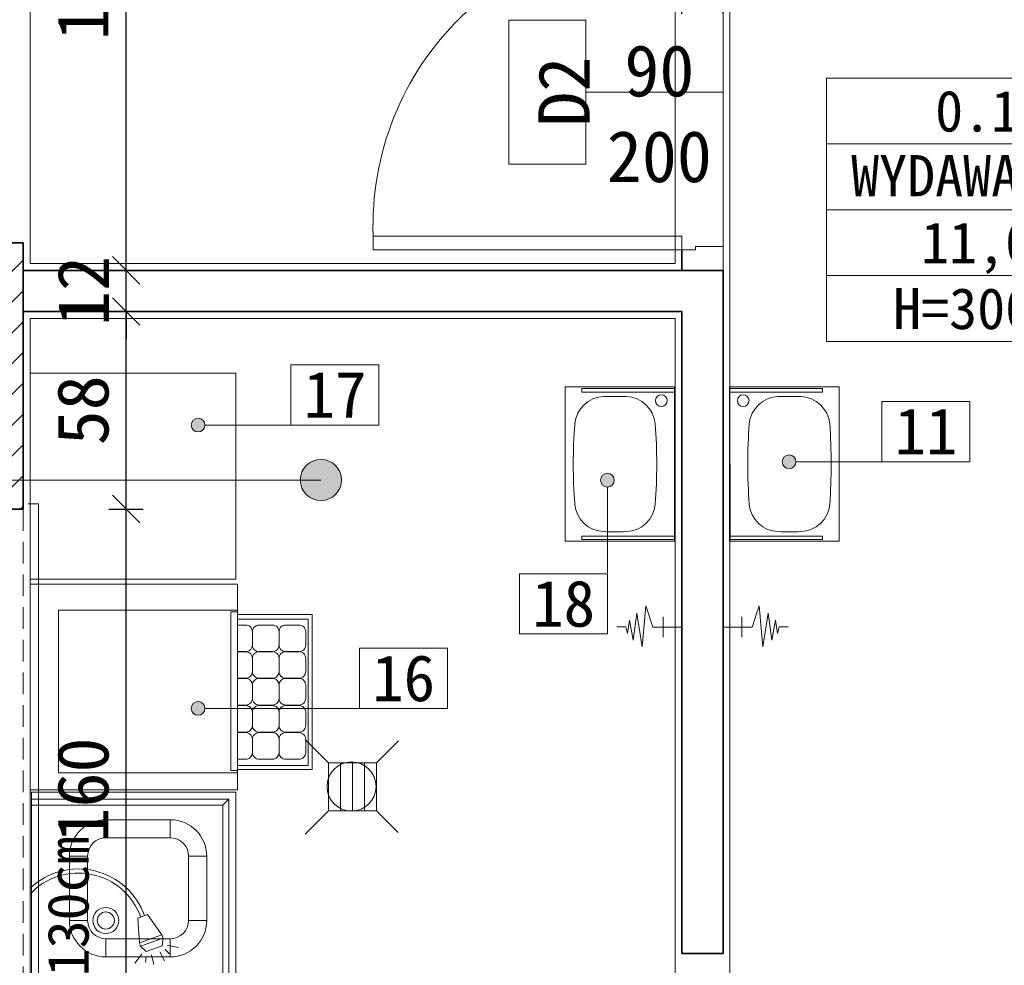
# Model space of a CAD drawing. Header units: millimetres. Extents: x -1373 to 28294, y -9636 to 187.
# Tile 102 of 133: x 4123 to 4410, y -1105 to -829. Entities that reach past the tile are written whole.
import ezdxf
from ezdxf.enums import TextEntityAlignment as Align

# ---------------------------------------------------------------- set-up
doc = ezdxf.new("R2010")
doc.units = ezdxf.units.MM
doc.linetypes.add('HIDDEN2', pattern=[4.7625, 3.175, -1.5875])
for name, color, linetype, lineweight in [('3987417c-e224-4861-8c51-863ca10e2d8a$0$LABO _ WYPOSAŻENIE _ 3 WIDOKOWA CIENKA', 8, 'Continuous', 9), ('_k_aranżacja', 142, 'Continuous', 15), ('_k_kreskowanie', 250, 'Continuous', 9), ('_k_opis', 7, 'Continuous', 13), ('_k_stolarka', 7, 'Continuous', 13), ('_k_tabela', 7, 'Continuous', 13), ('_k_wymiar', 7, 'Continuous', 9), ('_k_wyposażenia', 251, 'Continuous', 9), ('_k_zarys', 7, 'HIDDEN2', 20), ('_k_ściany', 223, 'Continuous', 35)]:
    doc.layers.add(name, color=color, linetype=linetype, lineweight=lineweight)
doc.layers.add('_k_niewidoczna', color=72, linetype='Continuous', lineweight=9, plot=False)
doc.styles.add('GENERATED_STYLE_1', font='MS Gothic.ttf')
doc.styles.add('GENERATED_STYLE_2', font='MS Gothic.ttf')
doc.dimstyles.new('1 - 100   (15cm)', dxfattribs={"dimscale": 5, "dimtxt": 3, "dimasz": 1.6, "dimexe": 1, "dimexo": 1, "dimgap": 1, "dimtad": 1, "dimdec": 0, "dimzin": 12, "dimdsep": 46, "dimtxsty": 'GENERATED_STYLE_1', "dimblk1": 'OBLIQUE', "dimblk2": 'OBLIQUE', "dimsah": 1, "dimcen": 0, "dimdle": 1, "dimclrd": 256, "dimclre": 256, "dimclrt": 4, "dimazin": 0, "dimtfac": 0.75, "dimtdec": 0, "dimtix": 1, "dimtmove": 1, "dimatfit": 3, "dimldrblk": 'OBLIQUE', "dimfxl": 1, "dimfxlon": 1, "dimtvp": 0.75, "dimtfillclr": 1, "dimtolj": 1, "dimtzin": 0, "dimarcsym": 0})

# ---------------------------------------------------------------- blocks, each defined once
blk = doc.blocks.new('O_180')
at = {"layer": '_k_opis'}
blk.add_lwpolyline([(0, -24), (0, -91.5), (21, -91.5), (21, -114), (-21, -114), (-21, -91.5), (0, -91.5)], dxfattribs=at)
at = {"layer": '_k_stolarka'}
for points in [[(-81.5, 1.5), (-81.5, 4.5), (81.5, 4.5), (81.5, 1.5)], [(-80, -16), (-80, -24), (-72, -24), (-72, -22.5), (-73.5, -22.5), (-73.5, -16), (-80, -16)], [(-74.75, -16), (-74.75, -14.5), (-68.25, -14.5), (-68.25, -18), (-69.25, -18), (-69.25, -20.5), (-68.25, -20.5), (-68.25, -22.5), (-73.25, -22.5), (-73.25, -16), (-74.75, -16)], [(-7.75, -16.25), (-68.25, -16.25)], [(-1.25, -14.5), (-1.25, -16), (-2.75, -16), (-2.75, -22.5), (-7.75, -22.5), (-7.75, -20.5), (-6.75, -20.5), (-6.75, -18), (-7.75, -18), (-7.75, -14.5), (-1.25, -14.5)], [(1.25, -14.5), (1.25, -16), (2.75, -16), (2.75, -22.5), (3.25, -22.5), (7.75, -22.5), (7.75, -20.5), (6.75, -20.5), (6.75, -18), (7.75, -18), (7.75, -14.5), (1.25, -14.5)], [(68.25, -16.25), (7.75, -16.25)], [(74.75, -16), (74.75, -14.5), (68.25, -14.5), (68.25, -18), (69.25, -18), (69.25, -20.5), (68.25, -20.5), (68.25, -22.5), (73.25, -22.5), (73.25, -16), (74.75, -16)], [(80, -16), (80, -24), (72, -24), (72, -22.5), (73.5, -22.5), (73.5, -16), (80, -16)], [(-75, -44), (-75, -48.35), (75, -48.35), (75, -44)]]:
    blk.add_lwpolyline(points, dxfattribs=at)
for points in [[(-68.25, -14.5), (-7.75, -14.5), (-7.75, -18), (-68.25, -18)], [(-2.25, -16), (2.25, -16), (2.25, -22.5), (3.25, -22.5), (3.25, -24), (-3.25, -24), (-3.25, -22.5), (-2.25, -22.5)], [(68.25, -18), (7.75, -18), (7.75, -14.5), (68.25, -14.5)], [(-68.25, -22.5), (-7.75, -22.5), (-7.75, -20.5), (-68.25, -20.5)], [(7.75, -22.5), (68.25, -22.5), (68.25, -20.5), (7.75, -20.5)]]:
    blk.add_lwpolyline(points, close=True, dxfattribs=at)
at = {"layer": '_k_zarys', "ltscale": 2}
for points in [[(-80, 0), (80, 0)], [(-75, -44), (75, -44)]]:
    blk.add_lwpolyline(points, dxfattribs=at)
at = {"layer": '_k_ściany'}
for points in [[(-80, 0), (-80, -24), (-75, -24), (-75, -44)], [(80, 0), (80, -24), (75, -24), (75, -44)]]:
    blk.add_lwpolyline(points, dxfattribs=at)
blk = doc.blocks.new('3987417c-e224-4861-8c51-863ca10e2d8a$0$egegzaer')
blk.add_lwpolyline([(-4635.53, -40.34, -0.543297), (-4643.49, -6.95), (-4641.78, -6.95, 0.563277), (-4635.12, -39.21)], format="xyb")
for points in [[(-4634.82, -38.36), (-4627.56, -38.82), (-4629.9, -45.42), (-4635.83, -41.19)], [(-4628.96, -45.75), (-4626.61, -39.16), (-4627.56, -38.82), (-4629.9, -45.42)], [(-4626.74, -45.48), (-4625.06, -40.77), (-4626.61, -39.16), (-4628.96, -45.75)]]:
    blk.add_lwpolyline(points, close=True)
for points in [[(-4635.53, -40.34), (-4635.12, -39.21)], [(-4624.27, -39.56), (-4621.66, -37.46)], [(-4624.11, -42.41), (-4621.23, -43.04)], [(-4623.62, -40.8), (-4621.93, -40.62)], [(-4624.97, -44.81), (-4622.33, -46.14)], [(-4626.88, -46.92), (-4626.18, -50.2)], [(-4625.6, -46.37), (-4624.4, -47.58)]]:
    blk.add_lwpolyline(points)
blk = doc.blocks.new('3987417c-e224-4861-8c51-863ca10e2d8a$0$A$C6e5454da')
for p, q in [((60.5, 60), (0, 60)), ((0, 0), (0, 60)), ((0, 0), (0, 60)), ((60.5, 60), (0, 60)), ((60.5, 0), (60.5, 60)), ((60.5, 0), (60.5, 60)), ((8.29, 52.48), (8.29, 5)), ((8.29, 52.48), (60.5, 52.48)), ((8.29, 52.48), (8.29, 5)), ((8.29, 52.48), (60.5, 52.48)), ((58.56, 5.66), (58.56, 51.91)), ((58.56, 51.91), (60.5, 51.91)), ((58.56, 5.66), (58.56, 51.91)), ((58.56, 51.91), (60.5, 51.91)), ((60.5, 51.91), (60.5, 13.08)), ((60.5, 51.91), (60.5, 13.08)), ((60.5, 49.85), (81.08, 49.85)), ((60.5, 49.85), (81.08, 49.85)), ((81.08, 49.85), (81.08, 7.18)), ((81.08, 49.85), (81.08, 7.18)), ((81.08, 7.18), (60.5, 7.18)), ((81.08, 7.18), (60.5, 7.18)), ((8.29, 5), (60.5, 5)), ((8.29, 5), (60.5, 5)), ((60.5, 5.66), (58.56, 5.66)), ((60.5, 5.66), (58.56, 5.66)), ((60.5, 0), (0, 0)), ((60.5, 0), (0, 0))]:
    blk.add_line(p, q)
at = {"ltscale": 0.1}
for p, q in [((60.5, 51.21), (82.27, 51.21)), ((60.5, 51.21), (82.27, 51.21)), ((82.27, 51.21), (82.27, 5.98)), ((82.27, 51.21), (82.27, 5.98)), ((82.27, 5.98), (60.5, 5.98)), ((82.27, 5.98), (60.5, 5.98))]:
    blk.add_line(p, q, dxfattribs=at)
at = {"flags": 128}
for points in [[(60.5, 49.85), (62.65, 49.85)], [(60.5, 49.85), (62.65, 49.85)], [(62.88, 48.1), (60.5, 48.1)], [(62.88, 48.1), (60.5, 48.1)], [(63.09, 40.34), (60.5, 40.34)], [(63.09, 40.34), (60.5, 40.34)], [(60.5, 40.33), (63.09, 40.33)], [(60.5, 40.33), (63.09, 40.33)], [(60.5, 32.58), (62.88, 32.58)], [(60.5, 32.58), (62.88, 32.58)], [(62.88, 32.51), (60.5, 32.51)], [(62.88, 32.51), (60.5, 32.51)], [(60.5, 24.75), (62.88, 24.75)], [(60.5, 24.75), (62.88, 24.75)], [(62.88, 24.63), (60.5, 24.63)], [(62.88, 24.63), (60.5, 24.63)], [(60.5, 16.86), (62.88, 16.86)], [(60.5, 16.86), (62.88, 16.86)], [(60.5, 16.86), (62.88, 16.86)], [(60.5, 16.86), (62.88, 16.86)], [(62.88, 16.75), (60.5, 16.75)], [(62.88, 16.75), (60.5, 16.75)], [(60.5, 8.98), (62.88, 8.98)], [(60.5, 8.98), (62.88, 8.98)]]:
    blk.add_lwpolyline(points, dxfattribs=at)
for points in [[(63.09, 40.34, 0.382051), (64.82, 42.27), (64.82, 46.16, 0.414214), (62.88, 48.1)], [(63.09, 40.34, 0.382051), (64.82, 42.27), (64.82, 46.16, 0.414214), (62.88, 48.1)], [(62.88, 32.58, 0.414214), (64.82, 34.52), (64.82, 38.4, 0.382051), (63.09, 40.33)], [(62.88, 32.58, 0.414214), (64.82, 34.52), (64.82, 38.4, 0.382051), (63.09, 40.33)], [(62.88, 24.75, 0.414214), (64.82, 26.69), (64.82, 30.57, 0.414214), (62.88, 32.51)], [(62.88, 24.75, 0.414214), (64.82, 26.69), (64.82, 30.57, 0.414214), (62.88, 32.51)], [(62.88, 16.86, 0.414214), (64.82, 18.81), (64.82, 22.69, 0.414214), (62.88, 24.63)], [(62.88, 16.86, 0.414214), (64.82, 18.81), (64.82, 22.69, 0.414214), (62.88, 24.63)], [(62.88, 8.98, 0.414214), (64.82, 10.92), (64.82, 14.8, 0.414214), (62.88, 16.75)], [(62.88, 8.98, 0.414214), (64.82, 10.92), (64.82, 14.8, 0.414214), (62.88, 16.75)]]:
    blk.add_lwpolyline(points, format="xyb", dxfattribs=at)
for points in [[(64.82, 46.16), (64.82, 42.27, 0.414214), (66.76, 40.33), (70.64, 40.33, 0.414214), (72.59, 42.27), (72.59, 46.16, 0.414214), (70.64, 48.1), (66.76, 48.1, 0.414214)], [(64.82, 46.16), (64.82, 42.27, 0.414214), (66.76, 40.33), (70.64, 40.33, 0.414214), (72.59, 42.27), (72.59, 46.16, 0.414214), (70.64, 48.1), (66.76, 48.1, 0.414214)], [(72.59, 46.16), (72.59, 42.27, 0.414214), (74.53, 40.33), (78.41, 40.33, 0.414214), (80.35, 42.27), (80.35, 46.16, 0.414214), (78.41, 48.1), (74.53, 48.1, 0.414214)], [(72.59, 46.16), (72.59, 42.27, 0.414214), (74.53, 40.33), (78.41, 40.33, 0.414214), (80.35, 42.27), (80.35, 46.16, 0.414214), (78.41, 48.1), (74.53, 48.1, 0.414214)], [(64.82, 38.4), (64.82, 34.52, 0.414214), (66.76, 32.58), (70.64, 32.58, 0.414214), (72.59, 34.52), (72.59, 38.4, 0.414214), (70.64, 40.34), (66.76, 40.34, 0.414214)], [(64.82, 38.4), (64.82, 34.52, 0.414214), (66.76, 32.58), (70.64, 32.58, 0.414214), (72.59, 34.52), (72.59, 38.4, 0.414214), (70.64, 40.34), (66.76, 40.34, 0.414214)], [(72.59, 38.4), (72.59, 34.52, 0.414214), (74.53, 32.58), (78.41, 32.58, 0.414214), (80.35, 34.52), (80.35, 38.4, 0.414214), (78.41, 40.34), (74.53, 40.34, 0.414214)], [(72.59, 38.4), (72.59, 34.52, 0.414214), (74.53, 32.58), (78.41, 32.58, 0.414214), (80.35, 34.52), (80.35, 38.4, 0.414214), (78.41, 40.34), (74.53, 40.34, 0.414214)], [(64.82, 30.57), (64.82, 26.69, 0.414214), (66.76, 24.75), (70.64, 24.75, 0.414214), (72.59, 26.69), (72.59, 30.57, 0.414214), (70.64, 32.51), (66.76, 32.51, 0.414214)], [(64.82, 30.57), (64.82, 26.69, 0.414214), (66.76, 24.75), (70.64, 24.75, 0.414214), (72.59, 26.69), (72.59, 30.57, 0.414214), (70.64, 32.51), (66.76, 32.51, 0.414214)], [(72.59, 30.57), (72.59, 26.69, 0.414214), (74.53, 24.75), (78.41, 24.75, 0.414214), (80.35, 26.69), (80.35, 30.57, 0.414214), (78.41, 32.51), (74.53, 32.51, 0.414214)], [(72.59, 30.57), (72.59, 26.69, 0.414214), (74.53, 24.75), (78.41, 24.75, 0.414214), (80.35, 26.69), (80.35, 30.57, 0.414214), (78.41, 32.51), (74.53, 32.51, 0.414214)], [(64.82, 22.69), (64.82, 18.81, 0.414214), (66.76, 16.86), (70.64, 16.86, 0.414214), (72.59, 18.81), (72.59, 22.69, 0.414214), (70.64, 24.63), (66.76, 24.63, 0.414214)], [(64.82, 22.69), (64.82, 18.81, 0.414214), (66.76, 16.86), (70.64, 16.86, 0.414214), (72.59, 18.81), (72.59, 22.69, 0.414214), (70.64, 24.63), (66.76, 24.63, 0.414214)], [(72.59, 22.69), (72.59, 18.81, 0.414214), (74.53, 16.86), (78.41, 16.86, 0.414214), (80.35, 18.81), (80.35, 22.69, 0.414214), (78.41, 24.63), (74.53, 24.63, 0.414214)], [(72.59, 22.69), (72.59, 18.81, 0.414214), (74.53, 16.86), (78.41, 16.86, 0.414214), (80.35, 18.81), (80.35, 22.69, 0.414214), (78.41, 24.63), (74.53, 24.63, 0.414214)], [(64.82, 14.8), (64.82, 10.92, 0.414214), (66.76, 8.98), (70.64, 8.98, 0.414214), (72.59, 10.92), (72.59, 14.8, 0.414214), (70.64, 16.75), (66.76, 16.75, 0.414214)], [(64.82, 14.8), (64.82, 10.92, 0.414214), (66.76, 8.98), (70.64, 8.98, 0.414214), (72.59, 10.92), (72.59, 14.8, 0.414214), (70.64, 16.75), (66.76, 16.75, 0.414214)], [(72.59, 14.8), (72.59, 10.92, 0.414214), (74.53, 8.98), (78.41, 8.98, 0.414214), (80.35, 10.92), (80.35, 14.8, 0.414214), (78.41, 16.75), (74.53, 16.75, 0.414214)], [(72.59, 14.8), (72.59, 10.92, 0.414214), (74.53, 8.98), (78.41, 8.98, 0.414214), (80.35, 10.92), (80.35, 14.8, 0.414214), (78.41, 16.75), (74.53, 16.75, 0.414214)]]:
    blk.add_lwpolyline(points, format="xyb", close=True, dxfattribs=at)
blk = doc.blocks.new('3987417c-e224-4861-8c51-863ca10e2d8a$0$A$Cf15ee396')
for p, q in [((135, 60), (0, 60)), ((0, 60), (0, 0)), ((135, 59.6), (0, 59.6)), ((2, 2), (2, 59.6)), ((3.8, 3.8), (3.8, 59.6)), ((131.2, 59.6), (131.2, 3.8)), ((133, 59.6), (133, 2)), ((135, 0), (135, 60)), ((18.6, 43.2), (18.6, 48.5)), ((37.4, 48.5), (18.6, 48.5)), ((37.4, 43.2), (37.4, 48.5)), ((37.4, 43.2), (18.6, 43.2)), ((13.3, 37.9), (8, 37.9)), ((8, 37.9), (8, 19.1)), ((13.3, 37.9), (13.3, 19.1)), ((42.7, 37.9), (48, 37.9)), ((42.7, 19.1), (42.7, 37.9)), ((48, 19.1), (48, 37.9)), ((13.3, 19.1), (8, 19.1)), ((42.7, 19.1), (48, 19.1)), ((18.6, 13.8), (18.6, 8.5)), ((18.6, 13.8), (37.4, 13.8)), ((37.4, 13.8), (37.4, 8.5)), ((18.6, 8.5), (37.4, 8.5)), ((2, 2), (3.8, 3.8)), ((131.2, 3.8), (3.8, 3.8)), ((133, 2), (131.2, 3.8)), ((0, 0), (135, 0)), ((0, 0), (8, 0)), ((133, 2), (2, 2))]:
    blk.add_line(p, q)
for centre, radius in [((37.4, 37.9), 3.8), ((37.4, 37.9), 2.5), ((110, 30), 7.5)]:
    blk.add_circle(centre, radius)
for centre, radius, start, end in [((18.6, 37.9), 10.6, 90, 180), ((37.4, 37.9), 10.6, 0, 90), ((18.6, 37.9), 5.3, 90, 180), ((37.4, 37.9), 5.3, 0, 90), ((18.6, 19.1), 10.6, 180, 270), ((18.6, 19.1), 5.3, 180, 270), ((37.4, 19.1), 5.3, 270, 0), ((37.4, 19.1), 10.6, 270, 0)]:
    blk.add_arc(centre, radius, start, end)
blk = doc.blocks.new('3987417c-e224-4861-8c51-863ca10e2d8a$0$7066')
for p, q in [((4918.95, 10352.77), (4873.95, 10352.77)), ((4873.95, 10352.77), (4873.95, 10320.77)), ((4918.95, 10352.62), (4873.95, 10352.62)), ((4875.45, 10352.62), (4874.45, 10352.62)), ((4874.45, 10352.62), (4874.45, 10325.62)), ((4875.45, 10325.62), (4875.45, 10352.62)), ((4918.45, 10352.62), (4917.45, 10352.62)), ((4917.45, 10352.62), (4917.45, 10325.62)), ((4918.45, 10325.62), (4918.45, 10352.62)), ((4918.95, 10320.77), (4918.95, 10352.77)), ((4874.45, 10325.62), (4875.45, 10325.62)), ((4917.45, 10325.62), (4918.45, 10325.62)), ((4873.95, 10320.77), (4918.95, 10320.77))]:
    blk.add_line(p, q)
blk.add_circle((4914.95, 10348.77), 1.7)
for centre, radius, start, end in [((4885.49, 10338.29), 8.75, 95.1381, 178.2603), ((4896.45, 10181.02), 166.41, 85.9552, 94.0448), ((4907.4, 10338.29), 8.75, 1.7397, 84.8619), ((4984.95, 10335.27), 108.25, 178.2603, 181.7397), ((4807.95, 10335.27), 108.25, 358.2603, 1.7397), ((4885.49, 10332.25), 8.75, 181.7397, 264.8619), ((4907.4, 10332.25), 8.75, 275.1381, 358.2603), ((4896.45, 10489.53), 166.41, 265.9552, 274.0448)]:
    blk.add_arc(centre, radius, start, end)
blk = doc.blocks.new('D_90')
at = {"layer": '_k_niewidoczna'}
blk.add_lwpolyline([(135862.75, 36163.65), (135952.75, 36163.65)], dxfattribs=at)
at = {"layer": '_k_opis'}
blk.add_lwpolyline([(135907.75, 36163.65), (135907.75, 36123.65), (135928.75, 36123.65), (135928.75, 36101.15), (135886.75, 36101.15), (135886.75, 36123.65), (135907.75, 36123.65)], dxfattribs=at)
at = {"layer": '_k_stolarka'}
for points in [[(135855.75, 36151.65), (135855.75, 36163.65), (135862.75, 36163.65), (135862.75, 36155.65), (135861.75, 36155.65), (135861.75, 36151.65), (135855.75, 36151.65)], [(135959.75, 36151.65), (135959.75, 36163.65), (135952.75, 36163.65), (135952.75, 36155.65), (135953.75, 36155.65), (135953.75, 36151.65), (135959.75, 36151.65)]]:
    blk.add_lwpolyline(points, dxfattribs=at)
blk.add_lwpolyline([(135861.75, 36151.65), (135865.75, 36151.65), (135865.75, 36061.65), (135861.75, 36061.65)], close=True, dxfattribs=at)
blk.add_lwpolyline([(135865.75, 36061.65, 0.441517), (135953.75, 36151.65)], format="xyb", dxfattribs=at)
at = {"layer": '_k_ściany'}
for points in [[(135855.75, 36151.65), (135855.75, 36163.65)], [(135959.75, 36151.65), (135959.75, 36163.65)]]:
    blk.add_lwpolyline(points, dxfattribs=at)
blk = doc.blocks.new('metryczka_80')
at = {"layer": '_k_opis', "ltscale": 0.1}
for points in [[(-80, 0), (0, 0), (0, -64), (-80, -64)], [(-80, -16), (0, -16), (0, -48), (-80, -48)]]:
    blk.add_lwpolyline(points, close=True, dxfattribs=at)
blk.add_lwpolyline([(-80, -32), (0, -32)], dxfattribs=at)
for tag, style, flags, p in [('ATR_NR_POM', 'GENERATED_STYLE_1', 4, (-40, -13)), ('ATR_POM', 'GENERATED_STYLE_2', 4, (-40, -28.71)), ('ATR_POW', 'GENERATED_STYLE_1', 12, (-40, -45)), ('ATR_WYS', 'GENERATED_STYLE_1', 4, (-40, -61))]:
    blk.add_attdef(tag, text='', height=10, dxfattribs=dict(at, style=style, flags=flags)).set_placement(p, align=Align.CENTER)
blk = doc.blocks.new('_OBLIQUE')
at = {"color": 0, "linetype": 'ByBlock'}
blk.add_line((-0.5, -0.5), (0.5, 0.5), dxfattribs=at)
blk = doc.blocks.new('*D266')
at = {"layer": '_k_wymiar', "lineweight": -2, "transparency": 16777216}
for p, q in [((4935.24, -732.65), (4935.24, -907.46)), ((4940.24, -737.65), (4930.24, -737.65)), ((4930.24, -902.46), (4940.24, -902.46))]:
    blk.add_line(p, q, dxfattribs=at)
at = {"layer": 'Defpoints', "color": 0, "transparency": 16777216}
for p in [(5314.24, -737.65), (4124.24, -902.46), (4935.24, -902.46)]:
    blk.add_point(p, dxfattribs=at)
at = {"layer": '_k_wymiar', "lineweight": -2, "transparency": 16777216, "xscale": 8, "yscale": 8, "zscale": 8}
for p, rotation in [((4935.24, -737.65), 90), ((4935.24, -902.46), 270)]:
    blk.add_blockref('_OBLIQUE', p, dxfattribs=dict(at, rotation=rotation))
at = {"layer": '_k_wymiar', "color": 4, "transparency": 16777216, "insert": (4922.74, -820.06), "char_height": 15, "attachment_point": 5, "rotation": 90, "style": 'GENERATED_STYLE_1'}
blk.add_mtext('\\A1;165', dxfattribs=at)
blk = doc.blocks.new('*D267')
at = {"layer": '_k_wymiar', "lineweight": -2, "transparency": 16777216}
for p, q in [((3745.24, -902.46), (3745.24, -894.46)), ((3750.24, -902.46), (3740.24, -902.46)), ((3745.24, -902.46), (3745.24, -914.46)), ((3750.24, -914.46), (3740.24, -914.46)), ((3745.24, -914.46), (3745.24, -922.46))]:
    blk.add_line(p, q, dxfattribs=at)
at = {"layer": 'Defpoints', "color": 0, "transparency": 16777216}
for p in [(4124.24, -902.46), (3745.24, -914.46), (4124.24, -914.46)]:
    blk.add_point(p, dxfattribs=at)
at = {"layer": '_k_wymiar', "lineweight": -2, "transparency": 16777216, "xscale": 8, "yscale": 8, "zscale": 8}
for p, rotation in [((3745.24, -902.46), 270), ((3745.24, -914.46), 90)]:
    blk.add_blockref('_OBLIQUE', p, dxfattribs=dict(at, rotation=rotation))
at = {"layer": '_k_wymiar', "color": 4, "transparency": 16777216, "insert": (3732.74, -908.46), "char_height": 15, "attachment_point": 5, "rotation": 90, "style": 'GENERATED_STYLE_1'}
blk.add_mtext('\\A1;12', dxfattribs=at)
blk = doc.blocks.new('*D268')
at = {"layer": '_k_wymiar', "lineweight": -2, "transparency": 16777216}
for p, q in [((3745.24, -909.46), (3745.24, -1196.65)), ((3750.24, -914.46), (3740.24, -914.46)), ((3750.24, -1191.65), (3740.24, -1191.65))]:
    blk.add_line(p, q, dxfattribs=at)
at = {"layer": 'Defpoints', "color": 0, "transparency": 16777216}
for p in [(4124.24, -914.46), (3745.24, -1191.65), (4124.24, -1191.65)]:
    blk.add_point(p, dxfattribs=at)
at = {"layer": '_k_wymiar', "lineweight": -2, "transparency": 16777216, "xscale": 8, "yscale": 8, "zscale": 8}
for p, rotation in [((3745.24, -914.46), 90), ((3745.24, -1191.65), 270)]:
    blk.add_blockref('_OBLIQUE', p, dxfattribs=dict(at, rotation=rotation))
at = {"layer": '_k_wymiar', "color": 4, "transparency": 16777216, "insert": (3732.74, -1053.06), "char_height": 15, "attachment_point": 5, "rotation": 90, "style": 'GENERATED_STYLE_1'}
blk.add_mtext('\\A1;277', dxfattribs=at)
blk = doc.blocks.new('*D277')
at = {"layer": '_k_wymiar', "lineweight": -2, "transparency": 16777216}
for p, q in [((4316.26, -827.65), (4316.26, -817.65)), ((4328.26, -827.65), (4328.26, -817.65)), ((4316.26, -822.65), (4308.26, -822.65)), ((4328.26, -822.65), (4316.26, -822.65)), ((4328.26, -822.65), (4336.26, -822.65))]:
    blk.add_line(p, q, dxfattribs=at)
at = {"layer": 'Defpoints', "color": 0, "transparency": 16777216}
for p in [(4316.26, -822.65), (4316.26, -1101.65), (4328.26, -1101.65)]:
    blk.add_point(p, dxfattribs=at)
at = {"layer": '_k_wymiar', "lineweight": -2, "transparency": 16777216, "xscale": 8, "yscale": 8, "zscale": 8}
blk.add_blockref('_OBLIQUE', (4316.26, -822.65), dxfattribs=at)
at = {"layer": '_k_wymiar', "lineweight": -2, "transparency": 16777216, "xscale": 8, "yscale": 8, "zscale": 8, "rotation": 180}
blk.add_blockref('_OBLIQUE', (4328.26, -822.65), dxfattribs=at)
at = {"layer": '_k_wymiar', "color": 4, "transparency": 16777216, "insert": (4322.26, -810.15), "char_height": 15, "attachment_point": 5, "style": 'GENERATED_STYLE_1'}
blk.add_mtext('\\A1;12', dxfattribs=at)
blk = doc.blocks.new('*D278')
at = {"layer": '_k_wymiar', "lineweight": -2, "transparency": 16777216}
for p, q in [((4316.26, -827.65), (4316.26, -817.65)), ((4328.26, -827.65), (4328.26, -817.65)), ((4316.26, -822.65), (4308.26, -822.65)), ((4316.26, -822.65), (4328.26, -822.65)), ((4328.26, -822.65), (4336.26, -822.65))]:
    blk.add_line(p, q, dxfattribs=at)
at = {"layer": 'Defpoints', "color": 0, "transparency": 16777216}
for p in [(4328.26, -822.65), (4316.26, -1101.65), (4328.26, -1101.65)]:
    blk.add_point(p, dxfattribs=at)
at = {"layer": '_k_wymiar', "lineweight": -2, "transparency": 16777216, "xscale": 8, "yscale": 8, "zscale": 8}
blk.add_blockref('_OBLIQUE', (4316.26, -822.65), dxfattribs=at)
at = {"layer": '_k_wymiar', "lineweight": -2, "transparency": 16777216, "xscale": 8, "yscale": 8, "zscale": 8, "rotation": 180}
blk.add_blockref('_OBLIQUE', (4328.26, -822.65), dxfattribs=at)
at = {"layer": '_k_wymiar', "color": 4, "transparency": 16777216, "insert": (4322.26, -810.15), "char_height": 15, "attachment_point": 5, "style": 'GENERATED_STYLE_1'}
blk.add_mtext('\\A1;12', dxfattribs=at)
blk = doc.blocks.new('*D279')
at = {"layer": '_k_wymiar', "lineweight": -2, "transparency": 16777216}
for p, q in [((4328.26, -628.46), (4328.26, -618.46)), ((4328.26, -628.46), (4328.26, -618.46)), ((4328.26, -623.46), (4320.26, -623.46)), ((4328.26, -623.46), (4336.26, -623.46))]:
    blk.add_line(p, q, dxfattribs=at)
at = {"layer": 'Defpoints', "color": 0, "transparency": 16777216}
for p in [(4328.26, -623.46), (4328.26, -902.46), (4328.26, -1101.65)]:
    blk.add_point(p, dxfattribs=at)
at = {"layer": '_k_wymiar', "lineweight": -2, "transparency": 16777216, "xscale": 8, "yscale": 8, "zscale": 8}
blk.add_blockref('_OBLIQUE', (4328.26, -623.46), dxfattribs=at)
at = {"layer": '_k_wymiar', "lineweight": -2, "transparency": 16777216, "xscale": 8, "yscale": 8, "zscale": 8, "rotation": 180}
blk.add_blockref('_OBLIQUE', (4328.26, -623.46), dxfattribs=at)
at = {"layer": '_k_wymiar', "color": 4, "transparency": 16777216, "insert": (4328.26, -610.96), "char_height": 15, "attachment_point": 5, "style": 'GENERATED_STYLE_1'}
blk.add_mtext('\\A1;0', dxfattribs=at)
blk = doc.blocks.new('*D280')
at = {"layer": '_k_wymiar', "lineweight": -2, "transparency": 16777216}
for p, q in [((4328.26, -463.65), (4328.26, -453.65)), ((4590.26, -463.65), (4590.26, -453.65)), ((4323.26, -458.65), (4595.26, -458.65))]:
    blk.add_line(p, q, dxfattribs=at)
at = {"layer": 'Defpoints', "color": 0, "transparency": 16777216}
for p in [(4590.26, -458.65), (4590.26, -737.65), (4328.26, -902.46)]:
    blk.add_point(p, dxfattribs=at)
at = {"layer": '_k_wymiar', "lineweight": -2, "transparency": 16777216, "xscale": 8, "yscale": 8, "zscale": 8, "rotation": 180}
blk.add_blockref('_OBLIQUE', (4328.26, -458.65), dxfattribs=at)
at = {"layer": '_k_wymiar', "lineweight": -2, "transparency": 16777216, "xscale": 8, "yscale": 8, "zscale": 8}
blk.add_blockref('_OBLIQUE', (4590.26, -458.65), dxfattribs=at)
at = {"layer": '_k_wymiar', "color": 4, "transparency": 16777216, "insert": (4459.26, -446.15), "char_height": 15, "attachment_point": 5, "style": 'GENERATED_STYLE_1'}
blk.add_mtext('\\A1;262', dxfattribs=at)
blk = doc.blocks.new('A$C30E42FEA')
at = {"layer": '_k_wyposażenia'}
for p, q in [((8.45, 0), (10.52, 6.13)), ((10.52, 6.13), (11.61, -5.82)), ((5.45, 3), (5.45, -3)), ((11.61, -5.82), (13.17, 4.06)), ((13.17, 4.06), (14.24, -3.87)), ((8.45, 0), (0, 0)), ((14.24, -3.87), (15.26, 2.04)), ((15.26, 2.04), (15.89, -1.91)), ((15.89, -1.91), (16.35, 0.04)), ((16.35, 0.04), (18.98, 0.04))]:
    blk.add_line(p, q, dxfattribs=at)
blk = doc.blocks.new('kratka_sc')
at = {"layer": '_k_wyposażenia', "flags": 128}
for points in [[(352121.24, 25947.58), (352114.84, 25953.98)], [(352135.24, 25947.58), (352142.06, 25954.41)], [(352124.74, 25947.58), (352124.74, 25933.58)], [(352128.24, 25947.58), (352128.24, 25933.58)], [(352131.74, 25947.58), (352131.74, 25933.58)], [(352121.24, 25933.58), (352114.89, 25927.24)], [(352135.24, 25933.58), (352142.06, 25926.76)]]:
    blk.add_lwpolyline(points, dxfattribs=at)
blk.add_lwpolyline([(352121.24, 25947.58), (352135.24, 25947.58), (352135.24, 25933.58), (352121.24, 25933.58)], close=True, dxfattribs=at)
at = {"layer": '_k_wyposażenia'}
blk.add_circle((352128.52, 25940.67), 7.15, dxfattribs=at)
blk = doc.blocks.new('aranzacja_1')
at = {"layer": '_k_aranżacja', "ltscale": 0.1}
blk.add_lwpolyline([(-3.5, 0), (15.5, 0), (15.5, -13), (-3.5, -13)], close=True, dxfattribs=at)
at = {"layer": '_k_aranżacja', "ltscale": 0.1, "style": 'GENERATED_STYLE_1', "flags": 4}
blk.add_attdef('ARANŻACJA', text='', height=10, dxfattribs=at).set_placement((6.06, -11.43), align=Align.CENTER)
blk = doc.blocks.new('ar_linia')
at = {"layer": '_k_aranżacja'}
h = blk.add_hatch(color=256, dxfattribs=at)
h.dxf.hatch_style = 1
h.paths.add_polyline_path([(2, 0, 1), (-2, 0, 1)])
blk.add_lwpolyline([(27, 0), (2, 0)], dxfattribs=at)
blk.add_circle((0, 0), 2, dxfattribs=at)
blk = doc.blocks.new('*D332')
at = {"layer": '_k_wymiar', "lineweight": -2, "transparency": 16777216}
for p, q in [((4154.24, -1137.06), (4154.24, -967.06)), ((4149.24, -972.06), (4159.24, -972.06)), ((4149.24, -1132.06), (4159.24, -1132.06))]:
    blk.add_line(p, q, dxfattribs=at)
at = {"layer": 'Defpoints', "color": 0, "transparency": 16777216}
for p in [(4124.24, -972.06), (4154.24, -972.06), (4124.24, -1132.06)]:
    blk.add_point(p, dxfattribs=at)
at = {"layer": '_k_wymiar', "lineweight": -2, "transparency": 16777216, "xscale": 8, "yscale": 8, "zscale": 8}
for p, rotation in [((4154.24, -972.06), 90), ((4154.24, -1132.06), 270)]:
    blk.add_blockref('_OBLIQUE', p, dxfattribs=dict(at, rotation=rotation))
at = {"layer": '_k_wymiar', "color": 4, "transparency": 16777216, "insert": (4141.74, -1053.98), "char_height": 15, "attachment_point": 5, "rotation": 90, "style": 'GENERATED_STYLE_1'}
blk.add_mtext('\\A1;160', dxfattribs=at)
blk = doc.blocks.new('*D333')
at = {"layer": '_k_wymiar', "lineweight": -2, "transparency": 16777216}
for p, q in [((4154.24, -977.06), (4154.24, -909.46)), ((4149.24, -914.46), (4159.24, -914.46)), ((4149.24, -972.06), (4159.24, -972.06))]:
    blk.add_line(p, q, dxfattribs=at)
at = {"layer": 'Defpoints', "color": 0, "transparency": 16777216}
for p in [(4124.24, -914.46), (4154.24, -914.46), (4124.24, -972.06)]:
    blk.add_point(p, dxfattribs=at)
at = {"layer": '_k_wymiar', "lineweight": -2, "transparency": 16777216, "xscale": 8, "yscale": 8, "zscale": 8}
for p, rotation in [((4154.24, -914.46), 90), ((4154.24, -972.06), 270)]:
    blk.add_blockref('_OBLIQUE', p, dxfattribs=dict(at, rotation=rotation))
at = {"layer": '_k_wymiar', "color": 4, "transparency": 16777216, "insert": (4141.74, -943.26), "char_height": 15, "attachment_point": 5, "rotation": 90, "style": 'GENERATED_STYLE_1'}
blk.add_mtext('\\A1;58', dxfattribs=at)
blk = doc.blocks.new('*D156')
at = {"layer": '_k_wymiar', "lineweight": -2, "transparency": 16777216}
for p, q in [((4154.24, -902.46), (4154.24, -894.46)), ((4149.24, -902.46), (4159.24, -902.46)), ((4154.24, -914.46), (4154.24, -902.46)), ((4149.24, -914.46), (4159.24, -914.46)), ((4154.24, -914.46), (4154.24, -922.46))]:
    blk.add_line(p, q, dxfattribs=at)
at = {"layer": 'Defpoints', "color": 0, "transparency": 16777216}
for p in [(4124.24, -902.46), (4154.24, -902.46), (4124.24, -914.46)]:
    blk.add_point(p, dxfattribs=at)
at = {"layer": '_k_wymiar', "lineweight": -2, "transparency": 16777216, "xscale": 8, "yscale": 8, "zscale": 8}
for p, rotation in [((4154.24, -902.46), 270), ((4154.24, -914.46), 90)]:
    blk.add_blockref('_OBLIQUE', p, dxfattribs=dict(at, rotation=rotation))
at = {"layer": '_k_wymiar', "color": 4, "transparency": 16777216, "insert": (4141.74, -908.46), "char_height": 15, "attachment_point": 5, "rotation": 90, "style": 'GENERATED_STYLE_1'}
blk.add_mtext('\\A1;12', dxfattribs=at)
blk = doc.blocks.new('*D157')
at = {"layer": '_k_wymiar', "lineweight": -2, "transparency": 16777216}
for p, q in [((4154.24, -907.46), (4154.24, -732.65)), ((4149.24, -737.65), (4159.24, -737.65)), ((4149.24, -902.46), (4159.24, -902.46))]:
    blk.add_line(p, q, dxfattribs=at)
at = {"layer": 'Defpoints', "color": 0, "transparency": 16777216}
for p in [(4124.24, -737.65), (4154.24, -737.65), (4124.24, -902.46)]:
    blk.add_point(p, dxfattribs=at)
at = {"layer": '_k_wymiar', "lineweight": -2, "transparency": 16777216, "xscale": 8, "yscale": 8, "zscale": 8}
for p, rotation in [((4154.24, -737.65), 90), ((4154.24, -902.46), 270)]:
    blk.add_blockref('_OBLIQUE', p, dxfattribs=dict(at, rotation=rotation))
at = {"layer": '_k_wymiar', "color": 4, "transparency": 16777216, "insert": (4141.74, -820.06), "char_height": 15, "attachment_point": 5, "rotation": 90, "style": 'GENERATED_STYLE_1'}
blk.add_mtext('\\A1;165', dxfattribs=at)

msp = doc.modelspace()

# ---------------------------------------------------------------- hatches: boundary and pattern name
at = {"layer": '_k_kreskowanie', "ltscale": 2, "transparency": 33554687}
h = msp.add_hatch(dxfattribs=at)
h.set_pattern_fill('ANSI31', color=256, scale=2)
h.set_pattern_definition([(45, (1100.2866, 2443.573), (-4.490128, 4.490128), [])])
h.paths.add_polyline_path([(4922.24, -1627.65), (4922.24, -1603.65), (4855.24, -1603.65), (4855.24, -1703.65), (4787.24, -1703.65), (4787.24, -1727.65), (4879.24, -1727.65), (4879.24, -1627.65)])
h.paths.add_polyline_path([(5921.24, -920.65), (5945.24, -920.65), (5945.24, -713.65), (5314.24, -713.65), (5314.24, -737.65), (5414.24, -737.65), (5414.24, -963.65), (5432.24, -963.65), (5432.24, -737.65), (5921.24, -737.65)])
h.paths.add_polyline_path([(5921.24, -1320.65), (5945.24, -1320.65), (5945.24, -1120.65), (5921.24, -1120.65)])
h.paths.add_polyline_path([(5866.74, -1703.65), (5866.74, -1727.65), (5945.24, -1727.65), (5945.24, -1520.65), (5921.24, -1520.65), (5921.24, -1703.65)])
h.paths.add_polyline_path([(5606.74, -1703.65), (5606.74, -1727.65), (5746.74, -1727.65), (5746.74, -1703.65)])
h.paths.add_polyline_path([(5346.74, -1703.65), (5346.74, -1727.65), (5486.74, -1727.65), (5486.74, -1703.65), (5432.24, -1703.65), (5432.24, -1359.65), (5414.24, -1359.65), (5414.24, -1703.65)])
h.paths.add_polyline_path([(5226.74, -1727.65), (5226.74, -1703.65), (5159.24, -1703.65), (5159.24, -1627.65), (5159.24, -1603.65), (5092.24, -1603.65), (5092.24, -1627.65), (5135.24, -1627.65), (5135.24, -1727.65)])
h.paths.add_polyline_path([(4100.24, -1437.65), (4124.24, -1437.65), (4124.24, -1359.65), (4100.24, -1359.65)])
h.paths.add_polyline_path([(4124.24, -1597.65), (4100.24, -1597.65), (4100.24, -1727.65), (4667.24, -1727.65), (4667.24, -1703.65), (4124.24, -1703.65)])
h.paths.add_polyline_path([(4124.24, -894.46), (4100.24, -894.46), (4100.24, -972.06), (4124.24, -972.06)])
h.paths.add_polyline_path([(4363.79, -737.65), (4363.79, -713.65), (4100.24, -713.65), (4100.24, -790.46), (4124.24, -790.46), (4124.24, -737.65)])
h.paths.add_polyline_path([(4664.26, -737.65), (4664.26, -713.65), (4483.79, -713.65), (4483.79, -737.65)])
h.paths.add_polyline_path([(4784.26, -713.65), (4784.26, -737.65), (5194.24, -737.65), (5194.24, -713.65)])
h.paths.add_polyline_path([(4192.23, -1209.65), (4192.23, -1191.65), (4124.24, -1191.65), (4124.24, -1132.06), (4100.24, -1132.06), (4100.24, -1209.65)])
h.paths.add_polyline_path([(4296.23, -1191.65), (4296.23, -1209.65), (4380.65, -1209.65), (4380.65, -1191.65)])
h.paths.add_polyline_path([(4598.26, -1209.65), (4598.26, -1191.65), (4484.65, -1191.65), (4484.65, -1209.65)])
h.paths.add_polyline_path([(4832.26, -1209.65), (4832.26, -1191.65), (4702.26, -1191.65), (4702.26, -1209.65)])
h.paths.add_polyline_path([(5197.24, -1191.65), (5197.24, -1209.65), (5432.24, -1209.65), (5432.24, -1067.65), (5414.24, -1067.65), (5414.24, -1191.65)])
h.paths.add_polyline_path([(5105.24, -1209.65), (5105.24, -1191.65), (4936.26, -1191.65), (4936.26, -1209.65)])
at = {"layer": '_k_opis', "ltscale": 0.1}
h = msp.add_hatch(color=256, dxfattribs=at)
h.dxf.hatch_style = 1
h.paths.add_polyline_path([(4211.02, -969.59, 1), (4211.02, -957.59, 1)])

# ---------------------------------------------------------------- linework, layer by layer
at = {"layer": '_k_aranżacja'}
msp.add_lwpolyline([(4202.24, -1030.21), (4222.24, -1030.21)], dxfattribs=at)
at = {"layer": '_k_niewidoczna'}
for points in [[(4126.24, -900.46), (4314.26, -900.46), (4314.26, -739.65), (4126.24, -739.65)], [(4330.26, -739.65), (4576.26, -739.65), (4576.26, -1189.65), (4330.26, -1189.65)], [(4314.26, -916.46), (4126.24, -916.46), (4126.24, -1189.65), (4314.26, -1189.65)]]:
    msp.add_lwpolyline(points, close=True, dxfattribs=at)
at = {"layer": '_k_opis', "ltscale": 0.1}
msp.add_lwpolyline([(3998.36, -963.59), (4211.02, -963.59)], dxfattribs=at)
msp.add_circle((4211.02, -963.59), 6, dxfattribs=at)
at = {"layer": '_k_wyposażenia'}
msp.add_lwpolyline([(4126.24, -992.46), (4186.24, -992.46), (4186.24, -932.46), (4126.24, -932.46)], close=True, dxfattribs=at)
at = {"layer": '_k_ściany'}
for points in [[(4100.24, -894.46), (4124.24, -894.46)], [(4124.24, -894.46), (4124.24, -972.06)], [(4316.26, -896.46), (4316.26, -902.46)], [(4124.24, -902.46), (4316.26, -902.46)], [(4328.26, -1101.65), (4328.26, -902.46)], [(4328.26, -1101.65), (4328.26, -902.46)], [(4124.24, -914.46), (4316.26, -914.46)], [(4316.26, -914.46), (4316.26, -1101.65)], [(4316.26, -1101.65), (4328.26, -1101.65)]]:
    msp.add_lwpolyline(points, dxfattribs=at)

# ---------------------------------------------------------------- block references
at = {"layer": '3987417c-e224-4861-8c51-863ca10e2d8a$0$LABO _ WYPOSAŻENIE _ 3 WIDOKOWA CIENKA', "xscale": -1, "rotation": 90}
msp.add_blockref('3987417c-e224-4861-8c51-863ca10e2d8a$0$egegzaer', (4119.29, -5726.14), dxfattribs=at)
at = {"layer": '_k_aranżacja'}
ref = msp.add_blockref('aranzacja_1', (4206.97, -930.02), dxfattribs=dict(at, xscale=1.35, yscale=1.35, zscale=1.35))
ref.add_attrib('ARANŻACJA', '17', dxfattribs={"ltscale": 0.1, "height": 13.5, "style": 'GENERATED_STYLE_1'}).set_placement((4215.14, -945.44), align=Align.CENTER)
ref = msp.add_blockref('aranzacja_1', (4379.22, -940.7), dxfattribs=dict(at, xscale=1.35, yscale=1.35, zscale=1.35))
ref.add_attrib('ARANŻACJA', '11', dxfattribs={"ltscale": 0.1, "height": 13.5, "style": 'GENERATED_STYLE_1'}).set_placement((4387.39, -956.12), align=Align.CENTER)
for p in [(4175.24, -947.57), (4347.49, -958.25), (4175.24, -1030.21)]:
    msp.add_blockref('ar_linia', p, dxfattribs=at)
at = {"layer": '_k_aranżacja', "rotation": 270}
msp.add_blockref('ar_linia', (4294.52, -963.64), dxfattribs=at)
at = {"layer": '_k_aranżacja'}
ref = msp.add_blockref('aranzacja_1', (4273.6, -990.94), dxfattribs=dict(at, xscale=1.35, yscale=1.35, zscale=1.35))
ref.add_attrib('ARANŻACJA', '18', dxfattribs={"ltscale": 0.1, "height": 13.5, "style": 'GENERATED_STYLE_1'}).set_placement((4281.77, -1006.36), align=Align.CENTER)
ref = msp.add_blockref('aranzacja_1', (4226.96, -1012.66), dxfattribs=dict(at, xscale=1.35, yscale=1.35, zscale=1.35))
ref.add_attrib('ARANŻACJA', '16', dxfattribs={"ltscale": 0.1, "height": 13.5, "style": 'GENERATED_STYLE_1'}).set_placement((4235.13, -1028.09), align=Align.CENTER)
at = {"layer": '_k_tabela', "ltscale": 0.1}
ref = msp.add_blockref('metryczka_80', (4454.39, -846.39), dxfattribs=dict(at, xscale=1.2, yscale=1.2, zscale=1.2))
ref.add_attrib('ATR_POW', '11,07', dxfattribs={"layer": '_k_opis', "ltscale": 0.1, "height": 12, "style": 'GENERATED_STYLE_1'}).set_placement((4406.39, -900.39), align=Align.CENTER)
ref.add_attrib('ATR_NR_POM', '0.10', dxfattribs={"layer": '_k_opis', "ltscale": 0.1, "height": 12, "style": 'GENERATED_STYLE_1'}).set_placement((4406.39, -861.99), align=Align.CENTER)
ref.add_attrib('ATR_POM', 'WYDAWALNIA', dxfattribs={"layer": '_k_opis', "ltscale": 0.1, "height": 12, "style": 'GENERATED_STYLE_2'}).set_placement((4406.39, -880.85), align=Align.CENTER)
ref.add_attrib('ATR_WYS', 'H=300cm', dxfattribs={"layer": '_k_opis', "ltscale": 0.1, "height": 12, "style": 'GENERATED_STYLE_1'}).set_placement((4406.39, -919.59), align=Align.CENTER)
at = {"layer": '_k_wyposażenia', "xscale": -1}
for name, p, rotation in [('3987417c-e224-4861-8c51-863ca10e2d8a$0$7066', (-6039.74, -5852.83), 269.9857619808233), ('3987417c-e224-4861-8c51-863ca10e2d8a$0$A$Cf15ee396', (4186.24, -1054.65), 90)]:
    msp.add_blockref(name, p, dxfattribs=dict(at, rotation=rotation))
at = {"layer": '_k_wyposażenia', "rotation": 90.01423801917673}
msp.add_blockref('3987417c-e224-4861-8c51-863ca10e2d8a$0$7066', (14684.1, -5852.83), dxfattribs=at)
at = {"layer": '_k_wyposażenia'}
for name, p in [('3987417c-e224-4861-8c51-863ca10e2d8a$0$A$C6e5454da', (4126.24, -1053.98)), ('A$C30E42FEA', (4328.26, -1006.46))]:
    msp.add_blockref(name, p, dxfattribs=at)
at = {"layer": '_k_wyposażenia', "xscale": -1}
for name, p in [('A$C30E42FEA', (4316.26, -1006.46)), ('kratka_sc', (356348.48, -26993.64))]:
    msp.add_blockref(name, p, dxfattribs=at)
at = {"layer": '_k_ściany', "ltscale": 2, "xscale": -1, "rotation": 270}
msp.add_blockref('D_90', (-31835.39, -136758.21), dxfattribs=at)
at = {"layer": '_k_ściany', "rotation": 270}
msp.add_blockref('O_180', (4124.24, -1052.06), dxfattribs=at)

# ---------------------------------------------------------------- texts
at = {"layer": '_k_opis', "insert": (4309.68, -876.98), "char_height": 15, "width": 6.562500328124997e-15, "attachment_point": 8, "style": 'GENERATED_STYLE_1'}
msp.add_mtext('90\\P{\\fMS Gothic|b0|i0|c128|p49;200}', dxfattribs=at)
at = {"layer": '_k_opis', "style": 'GENERATED_STYLE_1'}
for s, insert, char_height, width, attachment_point, rotation in [('{\\fMS Gothic|b1|i0|c128|p49;D\\fMS Gothic|b1|i0|c238|p49;2}', (4289.37, -850.35), 15, 29.3114, 8, 90.1714), ('Hp=130cm', (4131.33, -1100.17), 12, 6.562500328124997e-15, 2, 90)]:
    msp.add_mtext(s, dxfattribs=dict(at, insert=insert, char_height=char_height, width=width, attachment_point=attachment_point, rotation=rotation))

# ---------------------------------------------------------------- dimensions: what is measured, and where the dimension line sits
at = {"layer": '_k_wymiar'}
for base, p1, p2, picture, middle in [((4590.26, -458.65), (4328.26, -902.46), (4590.26, -737.65), '*D280', (4459.26, -446.15)), ((4328.2557875, -623.45735666), (4328.2557875, -1101.65276518), (4328.2557875, -902.45735666), '*D279', (4328.2557875, -610.95735666)), ((4316.26, -822.65), (4328.26, -1101.65), (4316.26, -1101.65), '*D277', (4322.26, -810.15)), ((4328.26, -822.65), (4316.26, -1101.65), (4328.26, -1101.65), '*D278', (4322.26, -810.15))]:
    dim = msp.add_linear_dim(base=base, p1=p1, p2=p2, dimstyle='1 - 100   (15cm)', dxfattribs=at)
    dim.commit()
    dim.dimension.update_dxf_attribs({"geometry": picture, "text_midpoint": middle})
for base, p1, p2, picture, middle in [((4935.24, -902.46), (5314.24, -737.65), (4124.24, -902.46), '*D266', (4922.74, -820.06)), ((4154.24, -737.65), (4124.24, -902.46), (4124.24, -737.65), '*D157', (4141.74, -820.06)), ((3745.24, -914.46), (4124.24, -902.46), (4124.24, -914.46), '*D267', (3732.74, -908.46)), ((4154.24, -902.46), (4124.24, -914.46), (4124.24, -902.46), '*D156', (4141.74, -908.46)), ((3745.24, -1191.65), (4124.24, -914.46), (4124.24, -1191.65), '*D268', (3732.74, -1053.06)), ((4154.24, -914.46), (4124.24, -972.06), (4124.24, -914.46), '*D333', (4141.74, -943.26))]:
    dim = msp.add_linear_dim(base=base, p1=p1, p2=p2, angle=90, dimstyle='1 - 100   (15cm)', dxfattribs=at)
    dim.commit()
    dim.dimension.update_dxf_attribs({"geometry": picture, "text_midpoint": middle})
dim = msp.add_linear_dim(base=(4154.24, -972.06), p1=(4124.24, -1132.06), p2=(4124.24, -972.06), angle=90, dimstyle='1 - 100   (15cm)', dxfattribs=at)
dim.commit()
dim.dimension.update_dxf_attribs({"geometry": '*D332', "text_midpoint": (4154.24, -1053.98), "dimtype": 160})

doc.saveas('drawing.dxf')
